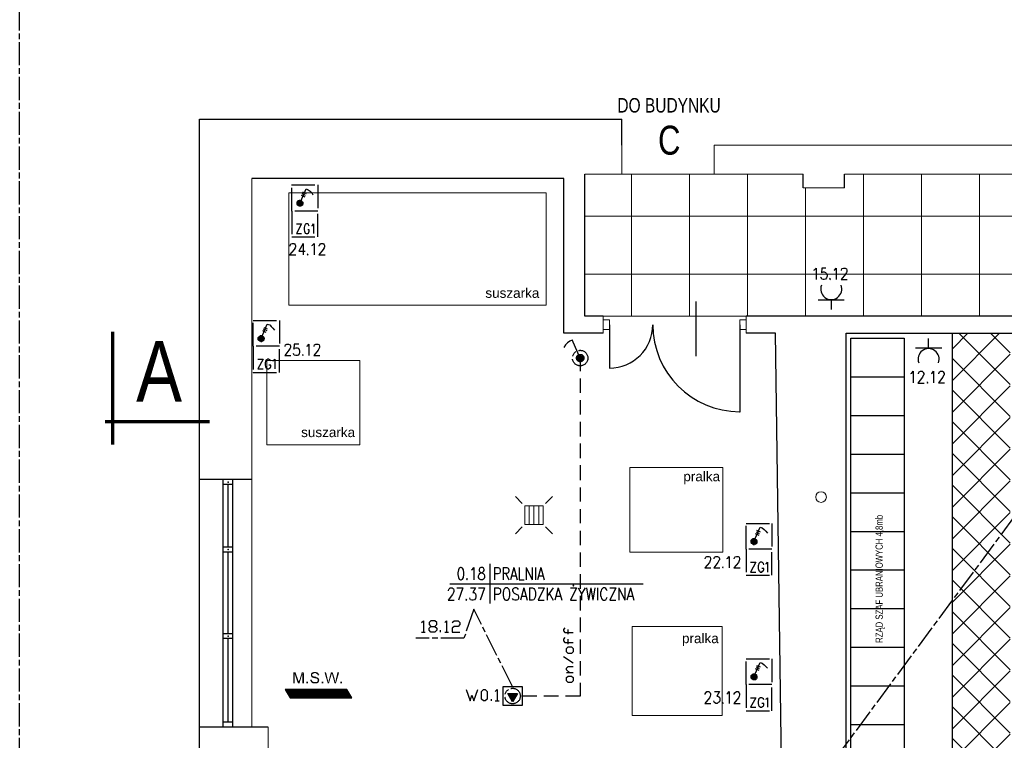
# Model space of a CAD drawing. Header units: millimetres. Extents: x 282377 to 1404227, y -783705 to 1038705.
# Tile 68 of 243: x 375287 to 376306, y 9025 to 9770. Entities that reach past the tile are written whole.
import ezdxf
from ezdxf.enums import TextEntityAlignment as Align

# ---------------------------------------------------------------- set-up
doc = ezdxf.new("R2010")
doc.units = ezdxf.units.MM
doc.linetypes.add('ACAD_ISO08W100', pattern=[36, 24, -3, 6, -3])
doc.layers.add('!!ELEKTRYKA', color=7, linetype='Continuous')
doc.layers.add('BA_KS_ist.', color=34, linetype='Continuous', lineweight=13)
doc.styles.add('BIKTC', font='bikromsw.shx', dxfattribs={"width": 0.8})
doc.styles.add('BIKTS', font='bikromsw.shx', dxfattribs={"width": 0.85})
doc.styles.add('BIKWYM', font='BIKROMSW.SHX', dxfattribs={"width": 0.8})
doc.styles.add('ROMANS', font='romans', dxfattribs={"width": 0.7})
doc.styles.get("Standard").update_dxf_attribs({"font": 'arial.ttf'})

# ---------------------------------------------------------------- blocks, each defined once
blk = doc.blocks.new('bikmet')
blk.add_line((0, 1.65), (0, -1.65))
at = {"style": 'ROMANS', "width": 0.8}
blk.add_attdef('NRPOM', text='', height=1, dxfattribs=at).set_placement((-0.333, 0.333), align=Align.RIGHT)
blk.add_attdef('NWAPOM', (0.25, 0.333), '', height=1, dxfattribs=at)
blk.add_attdef('RAREA', text='', height=1.042, dxfattribs=at).set_placement((-0.333, -0.333), align=Align.TOP_RIGHT)
blk.add_attdef('PODLOGA', text='', height=1.042, dxfattribs=at).set_placement((0.25, -0.333), align=Align.TOP_LEFT)
blk = doc.blocks.new('dr1h901')
at = {"color": 7}
blk.add_line((-0.5, 0), (-0.5, 1), dxfattribs=at)
blk.add_line((0, 0.362), (0, -0.266))
blk.add_arc((-0.5, 0), 1, 0, 90, dxfattribs=at)
blk = doc.blocks.new('A$C6810ecfa')
at = {"layer": 'BA_KS_ist.', "color": 18, "linetype": 'Continuous', "lineweight": 20, "ltscale": 25, "true_color": 0x000000}
blk.add_circle((-1790.9, 2034), 5.5, dxfattribs=at)
blk = doc.blocks.new('A$Cb384932f')
at = {"layer": 'BA_KS_ist.', "color": 34}
for p, q in [((-2107.2, 2034.5), (-2100.1, 2027.3)), ((-2075.9, 2027.3), (-2068.8, 2034.5)), ((-2097.5, 2024.8), (-2078.5, 2024.8)), ((-2097.5, 2005.7), (-2097.5, 2024.8)), ((-2093.1, 2024.8), (-2093.1, 2005.7)), ((-2088, 2024.8), (-2088, 2005.7)), ((-2082.9, 2024.8), (-2082.9, 2005.7)), ((-2078.5, 2024.8), (-2078.5, 2005.7)), ((-2107.2, 1996), (-2100.1, 2003.2)), ((-2078.5, 2005.7), (-2097.5, 2005.7)), ((-2068.8, 1996), (-2075.9, 2003.2))]:
    blk.add_line(p, q, dxfattribs=at)

msp = doc.modelspace()

# ---------------------------------------------------------------- hatches: boundary and pattern name
at = {"layer": '!!ELEKTRYKA'}
h = msp.add_hatch(dxfattribs=at)
h.set_pattern_fill('ANSI37', color=252, scale=7.3)
h.set_pattern_definition([(45, (324786.384, 41907.945), (-16.388967, 16.388967), []), (135, (324786.384, 41907.945), (-16.388967, -16.388967), [])])
h.paths.add_polyline_path([(376532.7, 9446.1), (376592.7, 9446.1), (376592.7, 8923), (376812.7, 8923), (376812.7, 9446.1), (376872.7, 9446.1), (376872.7, 9326.6), (376872.7, 9266.6), (376872.7, 8863), (376252.7, 8863), (376252.7, 8923), (376252.7, 9446.1), (376312.7, 9446.1), (376312.7, 8923), (376532.7, 8923)])
h.paths.add_polyline_path([(376872.7, 8923), (376990.2, 8923), (376990.2, 8863), (376872.7, 8863)])
at = {"layer": '!!ELEKTRYKA', "linetype": 'ACAD_ISO08W100', "true_color": 0x950000}
for points in [[(375572.8, 9095.2), (375570.7, 9095.2), (375570.7, 9083.8), (375572, 9083.8), (375572, 9093.5)], [(375572.8, 9095.3), (375572, 9093.6), (375575.4, 9083.8), (375576.2, 9085.5), (375576.2, 9085.5), (375576.2, 9085.9), (375576.2, 9085.9), (375575.7, 9086.4), (375575.7, 9086.8), (375575.7, 9087.2)], [(375581.7, 9095.3), (375579.5, 9095.3), (375577, 9087.2), (375577, 9087.2), (375576.6, 9086.8), (375576.6, 9086.8), (375576.6, 9086.4), (375576.2, 9085.9), (375576.2, 9085.5), (375576.2, 9085.5), (375575.3, 9083.8), (375577, 9083.8), (375580, 9093.6)], [(375592.7, 9095.7), (375592.7, 9095.7), (375592.3, 9095.7), (375591.8, 9095.7), (375591.4, 9095.7), (375591.4, 9095.3), (375591, 9095.3), (375590.5, 9095.3), (375590.5, 9095.3), (375590.1, 9094.8), (375589.7, 9094.8), (375589.7, 9094.4), (375589.3, 9094.4), (375589.3, 9094), (375589.3, 9094), (375588.9, 9093.6), (375588.9, 9093.6), (375588.9, 9093.1), (375588.9, 9092.7), (375588.9, 9092.3), (375588.9, 9092.3), (375588.9, 9091.9), (375588.9, 9091.4), (375588.9, 9091.4), (375589.3, 9091), (375589.3, 9091), (375589.3, 9090.6), (375589.7, 9090.6), (375589.7, 9090.2), (375590.1, 9090.2), (375590.5, 9089.8), (375590.5, 9089.8), (375590.5, 9089.8), (375591, 9089.8), (375591, 9089.8), (375591.4, 9089.3), (375591.8, 9089.3), (375592.3, 9089.3), (375592.7, 9089.3), (375593.1, 9088.9), (375593.5, 9088.9), (375593.5, 9088.9), (375593.9, 9088.9), (375594.4, 9088.9), (375594.4, 9088.5), (375594.8, 9088.5), (375595.2, 9088.5), (375595.2, 9088.5), (375595.7, 9088.1), (375595.7, 9088.1), (375595.7, 9088.1), (375596, 9087.6), (375596, 9087.2), (375596, 9086.8), (375596, 9086.8), (375596, 9086.4), (375596, 9086.4), (375595.7, 9085.9), (375595.7, 9085.9), (375595.2, 9085.5), (375595.2, 9085.5), (375594.8, 9085.1), (375594.4, 9085.1), (375594.4, 9085.1), (375593.9, 9085.1), (375593.5, 9085.1), (375593.1, 9085.1), (375589.3, 9085.1), (375589.7, 9084.7), (375589.7, 9084.7), (375590.1, 9084.3), (375590.1, 9084.3), (375590.5, 9084.3), (375590.5, 9084.3), (375591, 9083.8), (375591.4, 9083.8), (375591.4, 9083.8), (375591.8, 9083.8), (375592.3, 9083.8), (375592.7, 9083.8), (375593.1, 9083.8), (375593.1, 9083.8), (375593.1, 9083.8), (375593.5, 9083.8), (375593.9, 9083.8), (375594.4, 9083.8), (375594.8, 9083.8), (375594.8, 9083.8), (375595.2, 9083.8), (375595.7, 9084.3), (375595.7, 9084.3), (375596, 9084.3), (375596, 9084.3), (375596.5, 9084.7), (375596.5, 9084.7), (375596.9, 9085.1), (375596.9, 9085.5), (375597.3, 9085.5), (375597.3, 9085.9), (375597.3, 9086.4), (375597.3, 9086.4), (375597.3, 9086.8), (375597.8, 9087.2), (375597.8, 9087.2), (375597.3, 9087.6), (375597.3, 9088.1), (375597.3, 9088.1), (375597.3, 9088.5), (375596.9, 9088.9), (375596.9, 9088.9), (375596.5, 9089.3), (375596.5, 9089.3), (375596, 9089.8), (375596, 9089.8), (375595.7, 9089.8), (375595.7, 9089.8), (375595.2, 9090.2), (375595.2, 9090.2), (375594.8, 9090.2), (375594.4, 9090.2), (375594.4, 9090.2), (375593.9, 9090.6), (375593.5, 9090.6), (375593.1, 9090.6), (375592.7, 9090.6), (375592.3, 9091), (375591.8, 9091), (375591.4, 9091), (375591.4, 9091), (375591, 9091.4), (375591, 9091.4), (375590.5, 9091.4), (375590.5, 9091.4), (375590.5, 9091.9), (375590.1, 9092.3), (375590.1, 9092.7), (375590.1, 9092.7), (375590.1, 9093.1), (375590.5, 9093.1), (375590.5, 9093.6), (375591, 9093.6), (375591, 9094), (375591.4, 9094), (375591.4, 9094), (375591.8, 9094), (375592.3, 9094.4), (375592.7, 9094.4), (375593.1, 9094.4), (375596.5, 9094.4), (375596, 9094.4), (375596, 9094.8), (375595.7, 9094.8), (375595.7, 9095.3), (375595.2, 9095.3), (375595.2, 9095.3), (375594.8, 9095.3), (375594.4, 9095.3), (375594.4, 9095.7), (375593.9, 9095.7), (375593.5, 9095.7), (375593.1, 9095.7)], [(375596.5, 9094.4), (375593.1, 9094.4), (375593.1, 9094.4), (375593.6, 9094.4), (375594, 9094), (375594.4, 9094), (375594.4, 9094), (375594.8, 9094), (375594.8, 9093.6), (375595.2, 9093.6), (375595.2, 9093.1), (375595.7, 9093.1), (375595.7, 9092.7), (375595.7, 9092.3), (375595.7, 9091.9), (375597.4, 9092.3), (375597.4, 9092.3), (375597.4, 9092.3), (375597.4, 9092.7), (375597, 9093.1), (375597, 9093.6), (375597, 9093.6), (375596.5, 9094), (375596.5, 9094)], [(375604.5, 9095.2), (375602.9, 9095.2), (375606.3, 9083.8), (375607.1, 9085.5), (375606.7, 9085.5), (375606.7, 9085.9), (375606.7, 9086.4), (375606.7, 9086.4), (375606.7, 9086.8), (375606.7, 9087.2), (375606.7, 9087.6), (375606.3, 9087.6)], [(375611.3, 9095.3), (375609.6, 9095.3), (375607.5, 9087.6), (375607.5, 9087.6), (375607.5, 9087.2), (375607.1, 9087.2), (375607.1, 9086.8), (375607.1, 9086.4), (375607.1, 9085.9), (375607.1, 9085.5), (375606.2, 9083.8), (375607.5, 9083.8), (375610.1, 9092.7), (375610.1, 9092.7), (375610.1, 9093.1), (375610.5, 9093.1), (375610.5, 9093.6), (375610.5, 9094)], [(375611.3, 9095.3), (375610.5, 9094), (375610.5, 9094), (375610.5, 9094), (375610.5, 9093.6), (375610.9, 9093.1), (375610.9, 9092.7), (375613.4, 9083.8), (375613.8, 9085.5), (375613.8, 9085.5), (375613.8, 9085.9), (375613.8, 9086.4), (375613.8, 9086.8), (375613.8, 9086.8), (375613.8, 9087.2), (375613.4, 9087.6), (375613.4, 9088.1), (375613.4, 9088.1), (375613.4, 9088.5), (375613.4, 9088.9), (375613, 9089.3), (375613, 9089.8)], [(375618.1, 9095.3), (375616.4, 9095.3), (375614.7, 9088.1), (375614.7, 9087.6), (375614.3, 9087.2), (375614.3, 9086.8), (375614.3, 9086.8), (375614.3, 9086.4), (375614.3, 9085.9), (375614.3, 9085.5), (375613.9, 9085.5), (375613.4, 9083.8), (375614.7, 9083.8)], [(375589.7, 9087.6), (375588.4, 9087.6), (375588.4, 9087.2), (375588.4, 9086.8), (375588.4, 9086.8), (375588.4, 9086.4), (375588.9, 9085.9), (375588.9, 9085.9), (375588.9, 9085.5), (375589.3, 9085.1), (375589.3, 9085.1), (375593.1, 9085.1), (375593.1, 9085.1), (375592.7, 9085.1), (375592.3, 9085.1), (375591.8, 9085.1), (375591.8, 9085.1), (375591.4, 9085.5), (375591.4, 9085.5), (375591, 9085.5), (375590.5, 9085.9), (375590.5, 9085.9), (375590.1, 9086.4), (375590.1, 9086.4), (375590.1, 9086.8), (375589.7, 9086.8), (375589.7, 9087.2)]]:
    msp.add_hatch(color=14, dxfattribs=at).paths.add_polyline_path(points)

# ---------------------------------------------------------------- linework, layer by layer
at = {"layer": '!!ELEKTRYKA', "color": 252}
for p, q in [((375473.7, 9640.6), (375473.7, 9667.6)), ((375473.7, 9667.6), (375910.7, 9667.6)), ((375910.7, 9640.6), (375910.7, 9667.6)), ((375473.7, 7478.1), (375473.7, 9640.6)), ((375872.2, 9463.6), (375872.2, 9610.6)), ((376098.2, 9596.6), (376098.2, 9610.6)), ((376141.2, 9596.6), (376141.2, 9610.6)), ((375850.7, 9606.1), (375527.7, 9606.1)), ((375850.7, 9446.1), (375850.7, 9606.1)), ((375891.2, 9463.6), (375872.2, 9463.6)), ((377002.2, 9463.6), (376039.2, 9463.6)), ((375897.7, 9454.9), (375897.7, 9409.9)), ((375891.2, 9446.1), (375850.7, 9446.1)), ((376069.7, 9446.1), (376039.2, 9446.1)), ((376076.7, 8936.1), (376069.7, 9446.1)), ((376142.7, 8936.1), (376142.7, 9446.1)), ((376142.7, 9446.1), (376985.7, 9446.1)), ((376252.7, 8863), (376252.7, 9446.1)), ((376252.7, 9446.1), (376312.7, 9446.1)), ((376147.7, 9401.1), (376202.7, 9401.1)), ((376147.7, 9361.1), (376202.7, 9361.1)), ((376147.7, 9321.1), (376202.7, 9321.1)), ((375527.7, 9294.6), (375473.7, 9294.6)), ((375498.2, 9038.6), (375498.2, 9294.6)), ((375508.2, 9038.6), (375508.2, 9294.6)), ((375508.2, 9289.6), (375498.2, 9289.6)), ((375503.2, 9224.7), (375503.2, 9289.6)), ((376147.7, 9281.1), (376202.7, 9281.1)), ((376147.7, 9241.1), (376202.7, 9241.1)), ((375508.2, 9224.7), (375498.2, 9224.7)), ((375508.2, 9219.7), (375498.2, 9219.7)), ((375503.2, 9135.2), (375503.2, 9219.7)), ((376147.7, 9201.1), (376202.7, 9201.1)), ((375732.5, 9186.9), (375932.7, 9186.9)), ((376147.7, 9161.1), (376202.7, 9161.1)), ((375508.2, 9135.2), (375498.2, 9135.2)), ((375508.2, 9130.2), (375498.2, 9130.2)), ((375503.2, 9043.6), (375503.2, 9130.2)), ((376147.7, 9121.1), (376202.7, 9121.1)), ((376147.7, 9081.1), (376202.7, 9081.1)), ((375508.2, 9043.6), (375498.2, 9043.6)), ((376147.7, 9041.1), (376202.7, 9041.1)), ((375544.7, 9038.6), (375473.7, 9038.6)), ((375508.2, 9038.6), (375498.2, 9038.6))]:
    msp.add_line(p, q, dxfattribs=at)
at = {"layer": '!!ELEKTRYKA', "color": 252, "lineweight": 20}
for p, q in [((375910.7, 9610.6), (375910.7, 9640.6)), ((376006.2, 9610.6), (376006.2, 9640.6)), ((376006.2, 9640.6), (377096.7, 9640.6)), ((375910.7, 9610.6), (375872.2, 9610.6)), ((376098.2, 9610.6), (376006.2, 9610.6)), ((376697.2, 9610.6), (376141.2, 9610.6)), ((375527.7, 9606.1), (375527.7, 9038.6)), ((376098.2, 9596.6), (376141.2, 9596.6)), ((375891.2, 9463.6), (375891.2, 9446.1)), ((375897.7, 9459.9), (375891.2, 9459.9)), ((375897.7, 9459.9), (375897.7, 9449.9)), ((376039.2, 9459.9), (376032.7, 9459.9)), ((376032.7, 9459.9), (376032.7, 9449.9)), ((376039.2, 9463.6), (376039.2, 9446.1)), ((375897.7, 9449.9), (375891.2, 9449.9)), ((376032.7, 9454.9), (376032.7, 9363.9)), ((376039.2, 9449.9), (376032.7, 9449.9)), ((375544.7, 8991.1), (375544.7, 9038.6))]:
    msp.add_line(p, q, dxfattribs=at)
at = {"layer": '!!ELEKTRYKA', "color": 252, "lineweight": 15, "ltscale": 15}
for p, q in [((375910.7, 9610.6), (376006.2, 9610.6)), ((375920.7, 9610.6), (375920.7, 9463.6)), ((375980.7, 9610.6), (375980.7, 9463.6)), ((376040.7, 9610.6), (376040.7, 9463.6)), ((376160.7, 9610.6), (376160.7, 9463.6)), ((376220.7, 9610.6), (376220.7, 9463.6)), ((376280.7, 9610.6), (376280.7, 9463.6)), ((376100.7, 9596.6), (376100.7, 9463.6)), ((375872.2, 9567.1), (377294.7, 9567.1)), ((375872.2, 9507.1), (377294.7, 9507.1)), ((375891.2, 9463.6), (376039.2, 9463.6))]:
    msp.add_line(p, q, dxfattribs=at)
at = {"layer": '!!ELEKTRYKA', "color": 252, "lineweight": 70}
for p, q in [((375384, 9330.9), (375384, 9447.4)), ((375484, 9354.4), (375376, 9354.4))]:
    msp.add_line(p, q, dxfattribs=at)
at = {"layer": '!!ELEKTRYKA', "color": 7, "linetype": 'ACAD_ISO08W100', "lineweight": -3}
msp.add_lwpolyline([(375287.4, 10471.1), (379117.4, 10471.1), (379117.4, 6411.3), (375287.4, 6411.3)], close=True, dxfattribs=at)
at = {"layer": '!!ELEKTRYKA', "color": 14, "linetype": 'ACAD_ISO08W100', "lineweight": -3, "true_color": 0x950000}
msp.add_lwpolyline([(376681.1, 9748.9), (376127.4, 9000.4)], dxfattribs=at)
at = {"layer": '!!ELEKTRYKA', "color": 202, "linetype": 'ACAD_ISO08W100', "lineweight": -3, "true_color": 0xa500dd}
for points in [[(375569, 9572.4), (375569, 9599.5), (375596.1, 9599.5), (375596.1, 9572.4)], [(375577.5, 9580.4), (375583.8, 9595.6), (375586, 9594.4), (375588.1, 9593.1), (375589.7, 9591.4), (375591, 9589.3)], [(375579.6, 9590.6), (375582.9, 9588.9)], [(375580, 9592.3), (375583.8, 9590.6)], [(375578.7, 9588.9), (375582.5, 9587.2)], [(375574.1, 9559.2), (375579.2, 9559.2), (375574.1, 9549.1), (375579.2, 9549.1)], [(375587.2, 9556.7), (375586.8, 9557.5), (375586.3, 9558.8), (375585.5, 9559.2), (375583.8, 9559.2), (375583, 9558.8), (375582.5, 9557.5), (375582.1, 9556.7), (375581.7, 9555.4), (375581.7, 9552.9), (375582.1, 9551.6), (375582.5, 9550.8), (375583, 9549.5), (375583.8, 9549.1), (375585.5, 9549.1), (375586.3, 9549.5), (375586.8, 9550.8), (375587.2, 9551.6), (375587.2, 9552.9), (375585.5, 9552.9)], [(375589.8, 9557.1), (375590.6, 9557.5), (375591.4, 9559.2), (375591.4, 9549.1)], [(375529.2, 9432.7), (375529.2, 9459.3), (375556.3, 9459.3), (375556.3, 9432.7)], [(375537.2, 9440.7), (375543.6, 9455.5), (375546.2, 9454.7), (375547.8, 9453), (375549.5, 9451.3), (375551.2, 9449.2)], [(375538.9, 9448.8), (375542.3, 9447.1)], [(375539.3, 9450.5), (375543.1, 9448.8)], [(375540.1, 9452.1), (375543.6, 9450.5)], [(375533.9, 9419.1), (375539.4, 9419.1), (375533.9, 9409.4), (375539.4, 9409.4)], [(375547.4, 9417), (375546.9, 9417.8), (375546.1, 9418.7), (375545.3, 9419.1), (375544, 9419.1), (375543.1, 9418.7), (375542.3, 9417.8), (375541.9, 9417), (375541.5, 9415.3), (375541.5, 9413.2), (375541.9, 9411.5), (375542.3, 9410.7), (375543.1, 9409.8), (375544, 9409.4), (375545.3, 9409.4), (375546.1, 9409.8), (375546.9, 9410.7), (375547.4, 9411.5), (375547.4, 9413.2), (375545.3, 9413.2)], [(375549.5, 9417.4), (375550.4, 9417.8), (375551.6, 9419.1), (375551.6, 9409.4)], [(376039.3, 9222.7), (376039.3, 9249.3), (376066, 9249.3), (376066, 9222.7)], [(376047.4, 9230.7), (376053.7, 9245.5), (376055.9, 9244.7), (376058, 9243), (376059.7, 9241.3), (376061.4, 9239.2)], [(376048.6, 9238.8), (376052.5, 9237.1)], [(376049.5, 9240.5), (376052.9, 9238.8)], [(376049.9, 9242.2), (376053.7, 9240.5)], [(376043.9, 9209.1), (376049.4, 9209.1), (376043.9, 9199), (376049.4, 9199)], [(376057.5, 9206.6), (376057.1, 9207.9), (376056.2, 9208.7), (376055.4, 9209.1), (376053.7, 9209.1), (376053.3, 9208.7), (376052.5, 9207.9), (376052, 9206.6), (376051.6, 9205.3), (376051.6, 9202.8), (376052, 9201.5), (376052.5, 9200.7), (376053.3, 9199.8), (376053.7, 9199), (376055.4, 9199), (376056.2, 9199.8), (376057.1, 9200.7), (376057.5, 9201.5), (376057.5, 9202.8), (376055.4, 9202.8)], [(376059.6, 9207.4), (376060.5, 9207.9), (376061.3, 9209.1), (376061.3, 9199)], [(376039.3, 9082.5), (376039.3, 9109.2), (376066, 9109.2), (376066, 9082.5)], [(376047.4, 9090.6), (376053.7, 9105.4), (376055.9, 9104.6), (376058, 9102.9), (376059.7, 9101.2), (376061.4, 9099.5)], [(376049.5, 9100.8), (376052.9, 9099.1)], [(376049.9, 9102.4), (376053.7, 9100.8)], [(376048.6, 9099.1), (376052.5, 9097.4)], [(376043.9, 9069), (376049.4, 9069), (376043.9, 9059.3), (376049.4, 9059.3)], [(376057.5, 9066.9), (376057.1, 9067.7), (376056.2, 9068.6), (376055.4, 9069), (376053.7, 9069), (376053.3, 9068.6), (376052.5, 9067.7), (376052, 9066.9), (376051.6, 9065.2), (376051.6, 9063.1), (376052, 9061.4), (376052.5, 9060.5), (376053.3, 9059.7), (376053.7, 9059.3), (376055.4, 9059.3), (376056.2, 9059.7), (376057.1, 9060.5), (376057.5, 9061.4), (376057.5, 9063.1), (376055.4, 9063.1)], [(376059.6, 9067.3), (376060.5, 9067.7), (376061.3, 9069), (376061.3, 9059.3)]]:
    msp.add_lwpolyline(points, dxfattribs=at)
at = {"layer": '!!ELEKTRYKA', "color": 252, "lineweight": 13}
for points in [[(375832.4, 9591.5), (375832.4, 9475), (375566.1, 9475), (375566.1, 9591.5)], [(375639.5, 9418), (375639.5, 9330.5), (375543.3, 9330.5), (375543.3, 9418)], [(376015.1, 9307), (376015.1, 9219.6), (375919, 9219.6), (375919, 9307)], [(376014.6, 9142.5), (376014.6, 9050.6), (375921.2, 9050.6), (375921.2, 9142.5)]]:
    msp.add_lwpolyline(points, close=True, dxfattribs=at)
at = {"layer": '!!ELEKTRYKA', "color": 202, "linetype": 'ACAD_ISO08W100', "lineweight": -3, "true_color": 0xa500dd}
for points in [[(375575.4, 9582.9), (375575.7, 9583.4), (375576.6, 9583.4), (375577, 9583.8), (375577.5, 9583.8), (375578.3, 9583.4), (375578.7, 9583.4), (375579.2, 9582.9), (375579.6, 9582.5), (375580, 9582.1), (375580.4, 9581.7), (375580.4, 9580.8), (375580.4, 9580.4), (375580.4, 9579.6), (375580, 9579.1), (375580, 9578.7), (375579.6, 9578.3), (375578.7, 9577.9), (375578.3, 9577.4), (375577.9, 9577.4), (375577, 9577.4), (375576.6, 9577.4), (375576.2, 9577.9), (375575.4, 9578.3), (375574.9, 9578.7), (375574.5, 9579.1), (375574.5, 9579.6), (375574.5, 9580), (375574.5, 9580.8), (375574.5, 9581.2), (375574.5, 9582.1), (375574.9, 9582.5), (375575.4, 9582.9), (375575.7, 9583.4), (375576.6, 9583.4), (375577, 9583.8), (375577.5, 9583.8), (375578.3, 9583.4), (375578.7, 9583.4), (375579.2, 9582.9), (375579.6, 9582.5), (375580, 9582.1), (375580.4, 9581.7), (375580.4, 9580.8), (375580.4, 9580.4), (375580.4, 9579.6), (375580, 9579.1), (375580, 9578.7), (375579.6, 9578.3), (375578.7, 9577.9), (375578.3, 9577.4), (375577.9, 9577.4), (375577, 9577.4), (375576.6, 9577.4), (375576.2, 9577.9), (375575.4, 9578.3), (375574.9, 9578.7), (375574.5, 9579.1), (375574.5, 9579.6), (375574.5, 9580), (375574.5, 9580.8), (375574.5, 9581.2), (375574.5, 9582.1), (375574.9, 9582.5)], [(375596.1, 9545.7), (375596.1, 9572.4), (375569, 9572.4), (375569, 9545.7)], [(375535.5, 9442.8), (375536, 9443.2), (375536.4, 9443.7), (375536.8, 9443.7), (375537.6, 9443.7), (375538.1, 9443.7), (375538.9, 9443.2), (375539.3, 9442.8), (375539.8, 9442.4), (375540.2, 9442), (375540.2, 9441.5), (375540.6, 9441.1), (375540.6, 9440.3), (375540.2, 9439.9), (375540.2, 9439), (375539.8, 9438.6), (375539.3, 9438.2), (375538.9, 9437.7), (375538.5, 9437.7), (375537.6, 9437.3), (375537.2, 9437.3), (375536.4, 9437.7), (375536, 9437.7), (375535.5, 9438.2), (375535.1, 9438.6), (375534.7, 9439), (375534.3, 9439.4), (375534.3, 9440.3), (375534.3, 9440.7), (375534.3, 9441.5), (375534.7, 9442), (375535.1, 9442.4), (375535.5, 9442.8), (375536, 9443.2), (375536.4, 9443.7), (375536.8, 9443.7), (375537.6, 9443.7), (375538.1, 9443.7), (375538.9, 9443.2), (375539.3, 9442.8), (375539.8, 9442.4), (375540.2, 9442), (375540.2, 9441.5), (375540.6, 9441.1), (375540.6, 9440.3), (375540.2, 9439.9), (375540.2, 9439), (375539.8, 9438.6), (375539.3, 9438.2), (375538.9, 9437.7), (375538.5, 9437.7), (375537.6, 9437.3), (375537.2, 9437.3), (375536.4, 9437.7), (375536, 9437.7), (375535.5, 9438.2), (375535.1, 9438.6), (375534.7, 9439), (375534.3, 9439.4), (375534.3, 9440.3), (375534.3, 9440.7), (375534.3, 9441.5), (375534.7, 9442), (375535.1, 9442.4)], [(375556.3, 9405.6), (375556.3, 9432.7), (375529.2, 9432.7), (375529.2, 9405.6)], [(376045.3, 9232.8), (376045.7, 9233.3), (376046.5, 9233.7), (376047, 9233.7), (376047.8, 9233.7), (376048.3, 9233.7), (376048.7, 9233.3), (376049.5, 9232.8), (376049.9, 9232.4), (376049.9, 9232), (376050.4, 9231.6), (376050.4, 9230.7), (376050.4, 9230.3), (376050.4, 9229.9), (376050.4, 9229), (376049.9, 9228.6), (376049.5, 9228.2), (376049.1, 9227.7), (376048.3, 9227.7), (376047.8, 9227.3), (376047, 9227.3), (376046.5, 9227.3), (376046.1, 9227.7), (376045.7, 9228.2), (376044.8, 9228.6), (376044.8, 9229), (376044.4, 9229.4), (376044.4, 9230.3), (376044.4, 9230.7), (376044.4, 9231.6), (376044.4, 9232), (376044.8, 9232.4), (376045.3, 9232.8), (376045.7, 9233.3), (376046.5, 9233.7), (376047, 9233.7), (376047.8, 9233.7), (376048.3, 9233.7), (376048.7, 9233.3), (376049.5, 9232.8), (376049.9, 9232.4), (376049.9, 9232), (376050.4, 9231.6), (376050.4, 9230.7), (376050.4, 9230.3), (376050.4, 9229.9), (376050.4, 9229), (376049.9, 9228.6), (376049.5, 9228.2), (376049.1, 9227.7), (376048.3, 9227.7), (376047.8, 9227.3), (376047, 9227.3), (376046.5, 9227.3), (376046.1, 9227.7), (376045.7, 9228.2), (376044.8, 9228.6), (376044.8, 9229), (376044.4, 9229.4), (376044.4, 9230.3), (376044.4, 9230.7), (376044.4, 9231.6), (376044.4, 9232), (376044.8, 9232.4)], [(376066, 9195.6), (376066, 9222.7), (376039.3, 9222.7), (376039.3, 9195.6)], [(376045.3, 9092.7), (376045.7, 9093.1), (376046.5, 9093.5), (376047, 9093.5), (376047.8, 9093.5), (376048.3, 9093.5), (376048.7, 9093.1), (376049.5, 9093.1), (376049.9, 9092.7), (376049.9, 9091.9), (376050.4, 9091.4), (376050.4, 9091), (376050.4, 9090.2), (376050.4, 9089.7), (376050.4, 9089.3), (376049.9, 9088.5), (376049.5, 9088), (376049.1, 9087.6), (376048.3, 9087.6), (376047.8, 9087.6), (376047, 9087.6), (376046.5, 9087.6), (376046.1, 9087.6), (376045.7, 9088), (376044.8, 9088.5), (376044.8, 9088.9), (376044.4, 9089.7), (376044.4, 9090.2), (376044.4, 9090.6), (376044.4, 9091.4), (376044.4, 9091.9), (376044.8, 9092.3), (376045.3, 9092.7), (376045.7, 9093.1), (376046.5, 9093.5), (376047, 9093.5), (376047.8, 9093.5), (376048.3, 9093.5), (376048.7, 9093.1), (376049.5, 9093.1), (376049.9, 9092.7), (376049.9, 9091.9), (376050.4, 9091.4), (376050.4, 9091), (376050.4, 9090.2), (376050.4, 9089.7), (376050.4, 9089.3), (376049.9, 9088.5), (376049.5, 9088), (376049.1, 9087.6), (376048.3, 9087.6), (376047.8, 9087.6), (376047, 9087.6), (376046.5, 9087.6), (376046.1, 9087.6), (376045.7, 9088), (376044.8, 9088.5), (376044.8, 9088.9), (376044.4, 9089.7), (376044.4, 9090.2), (376044.4, 9090.6), (376044.4, 9091.4), (376044.4, 9091.9), (376044.8, 9092.3)], [(376066, 9055.5), (376066, 9082.5), (376039.3, 9082.5), (376039.3, 9055.5)]]:
    msp.add_lwpolyline(points, close=True, dxfattribs=at)
at = {"layer": '!!ELEKTRYKA', "color": 192, "linetype": 'ACAD_ISO08W100', "lineweight": -3, "true_color": 0x6d00dd}
for points in [[(375567.3, 9536), (375567.3, 9536.8), (375567.7, 9537.7), (375568.1, 9538.5), (375569.4, 9538.9), (375571.1, 9538.9), (375571.9, 9538.5), (375572.4, 9537.7), (375572.8, 9536.8), (375572.8, 9535.5), (375572.4, 9534.3), (375571.5, 9532.6), (375566.8, 9527.1), (375573.2, 9527.1)], [(375580.8, 9538.9), (375576.2, 9530.9), (375582.9, 9530.9)], [(375580.9, 9538.9), (375580.9, 9527.1)], [(375589.8, 9536.8), (375590.6, 9537.2), (375592.3, 9538.9), (375592.3, 9527.1)], [(375597.4, 9536), (375597.4, 9536.8), (375598.2, 9537.6), (375598.6, 9538.5), (375599.5, 9538.9), (375601.2, 9538.9), (375602, 9538.5), (375602.4, 9537.6), (375602.9, 9536.8), (375602.9, 9535.5), (375602.4, 9534.3), (375601.6, 9532.6), (375596.9, 9527.1), (375603.7, 9527.1)], [(375585.5, 9528.3), (375585.1, 9527.5), (375585.5, 9527.1), (375585.9, 9527.5)], [(376109.2, 9511.4), (376110, 9511.8), (376111.7, 9513.5), (376111.7, 9501.7)], [(376121.9, 9513.5), (376117.6, 9513.5), (376117.2, 9508.4), (376117.6, 9508.8), (376118.9, 9509.7), (376120.2, 9509.7), (376121.5, 9508.8), (376122.3, 9508), (376123.2, 9506.3), (376123.2, 9505), (376122.3, 9503.3), (376121.5, 9502.1), (376120.2, 9501.6), (376118.9, 9501.6), (376117.6, 9502.1), (376117.2, 9502.9), (376116.4, 9503.8)], [(376130.3, 9511.4), (376131.2, 9511.8), (376132.5, 9513.5), (376132.5, 9501.7)], [(376138, 9511), (376138, 9511.4), (376138.4, 9512.7), (376138.8, 9513.1), (376140.1, 9513.5), (376141.7, 9513.5), (376142.6, 9513.1), (376143, 9512.7), (376143.4, 9511.4), (376143.4, 9510.1), (376143, 9508.9), (376142.2, 9507.2), (376137.5, 9501.7), (376143.9, 9501.7)], [(376126.1, 9502.9), (376125.7, 9502.1), (376126.1, 9501.6), (376126.6, 9502.1)], [(375562.2, 9432.2), (375562.2, 9432.6), (375562.7, 9433.9), (375563.1, 9434.3), (375563.9, 9434.8), (375565.6, 9434.8), (375566.5, 9434.3), (375567.3, 9433.9), (375567.7, 9432.6), (375567.7, 9431.4), (375567.3, 9430.5), (375566, 9428.4), (375561.8, 9422.9), (375568.1, 9422.9)], [(375576.2, 9434.8), (375571.6, 9434.8), (375571.1, 9429.7), (375571.6, 9430.5), (375573.3, 9430.9), (375574.5, 9430.9), (375575.8, 9430.5), (375576.7, 9429.3), (375577, 9427.6), (375577, 9426.3), (375576.7, 9424.6), (375575.8, 9423.3), (375574.5, 9422.9), (375573.3, 9422.9), (375571.6, 9423.3), (375571.1, 9424.2), (375570.7, 9425)], [(375584.6, 9432.7), (375585.5, 9433.1), (375586.8, 9434.8), (375586.8, 9422.9)], [(375592.3, 9432.2), (375592.3, 9432.7), (375592.7, 9433.9), (375593.1, 9434.4), (375593.9, 9434.8), (375596.1, 9434.8), (375596.9, 9434.4), (375597.3, 9433.9), (375597.8, 9432.7), (375597.8, 9431.4), (375597.3, 9430.5), (375596.5, 9428.4), (375591.8, 9422.9), (375598.2, 9422.9)], [(375580.5, 9424.2), (375580, 9423.3), (375580.5, 9422.9), (375580.9, 9423.3)], [(376209.9, 9404.3), (376210.7, 9404.7), (376212, 9406.8), (376212, 9394.6)], [(376217.6, 9403.9), (376217.6, 9404.3), (376218, 9405.6), (376218.4, 9406), (376219.7, 9406.8), (376221.4, 9406.8), (376222.2, 9406), (376222.6, 9405.6), (376223.1, 9404.3), (376223.1, 9403), (376222.6, 9402.2), (376221.8, 9400.5), (376217.1, 9394.5), (376223.5, 9394.5)], [(376231.1, 9404.3), (376231.9, 9404.7), (376233.2, 9406.8), (376233.2, 9394.6)], [(376238.7, 9403.9), (376238.7, 9404.3), (376239.1, 9405.6), (376239.5, 9406), (376240.4, 9406.8), (376242.5, 9406.8), (376243.4, 9406), (376243.7, 9405.6), (376244.2, 9404.3), (376244.2, 9403), (376243.7, 9402.2), (376242.9, 9400.5), (376238.3, 9394.6), (376244.6, 9394.6)], [(376226.9, 9395.8), (376226.5, 9395.4), (376226.9, 9394.5), (376227.3, 9395.4)], [(375996.9, 9212.5), (375996.9, 9212.9), (375997.4, 9214.2), (375997.8, 9214.6), (375998.7, 9215.1), (376000.8, 9215.1), (376001.6, 9214.6), (376002, 9214.2), (376002.5, 9212.9), (376002.5, 9211.7), (376002, 9210.8), (376001.2, 9208.7), (375996.5, 9203.2), (376002.9, 9203.2)], [(376006.3, 9212.5), (376006.3, 9212.9), (376006.7, 9214.2), (376007.1, 9214.6), (376008, 9215.1), (376009.7, 9215.1), (376010.5, 9214.6), (376010.9, 9214.2), (376011.8, 9212.9), (376011.8, 9211.7), (376010.9, 9210.8), (376010.1, 9208.7), (376005.9, 9203.2), (376012.2, 9203.2)], [(376019.4, 9212.9), (376020.3, 9213.4), (376021.6, 9215), (376021.6, 9203.2)], [(376027, 9212.5), (376027, 9212.9), (376027.5, 9214.2), (376027.9, 9214.6), (376029.2, 9215.1), (376030.9, 9215.1), (376031.7, 9214.6), (376032.1, 9214.2), (376032.5, 9212.9), (376032.5, 9211.7), (376032.1, 9210.8), (376031.3, 9208.7), (376026.6, 9203.2), (376033, 9203.2)], [(376015.2, 9204.5), (376014.8, 9203.6), (376015.2, 9203.2), (376015.6, 9203.6)], [(375996.9, 9072.4), (375996.9, 9072.8), (375997.4, 9074.1), (375997.8, 9074.5), (375998.7, 9075.4), (376000.8, 9075.4), (376001.6, 9074.5), (376002, 9074.1), (376002.5, 9072.8), (376002.5, 9072), (376002, 9070.7), (376001.2, 9069), (375996.5, 9063.1), (376002.9, 9063.1)], [(376006.7, 9075.4), (376011.8, 9075.4), (376008.8, 9070.7), (376010.1, 9070.7), (376010.9, 9069.9), (376011.8, 9069.4), (376012.2, 9067.7), (376012.2, 9066.5), (376011.8, 9064.8), (376010.5, 9063.9), (376009.3, 9063.1), (376008, 9063.1), (376006.7, 9063.9), (376006.3, 9064.4), (376005.9, 9065.6)], [(376019.4, 9072.8), (376020.3, 9073.7), (376021.6, 9075.3), (376021.6, 9063.1)], [(376027, 9072.4), (376027, 9072.8), (376027.5, 9074.1), (376027.9, 9074.5), (376029.2, 9075.4), (376030.9, 9075.4), (376031.7, 9074.5), (376032.1, 9074.1), (376032.5, 9072.8), (376032.5, 9072), (376032.1, 9070.7), (376031.3, 9069), (376026.6, 9063.1), (376033, 9063.1)], [(376015.2, 9064.4), (376014.8, 9063.9), (376015.2, 9063.1), (376015.6, 9063.9)]]:
    msp.add_lwpolyline(points, dxfattribs=at)
at = {"layer": '!!ELEKTRYKA', "color": 202, "linetype": 'Continuous', "lineweight": -3, "true_color": 0xa500dd}
for points in [[(376113.8, 9480.5), (376140.9, 9480.5)], [(376127.4, 9480.5), (376127.4, 9470.7)], [(376228.1, 9430.5), (376228.1, 9440.7)], [(376241.7, 9430.5), (376214.6, 9430.5)]]:
    msp.add_lwpolyline(points, dxfattribs=at)
at = {"layer": '!!ELEKTRYKA', "color": 172, "linetype": 'ACAD_ISO08W100', "lineweight": -3, "true_color": 0x0000b8}
for points in [[(375859.4, 9439), (375856.9, 9437.7), (375854.3, 9436), (375852.2, 9433.9), (375850.5, 9431.4)], [(375867.5, 9420.4), (375859.4, 9439.4)], [(375867.4, 9420.4), (375867.4, 9406.8)], [(375867.4, 9399.2), (375867.4, 9384.4)], [(375867.4, 9376.8), (375867.4, 9362)], [(375867.4, 9354.3), (375867.4, 9339.1)], [(375867.4, 9331.9), (375867.4, 9316.7)], [(375867.4, 9309.5), (375867.4, 9294.2)], [(375867.4, 9286.6), (375867.4, 9271.8)], [(375867.4, 9264.2), (375867.4, 9249.4)], [(375867.4, 9241.7), (375867.4, 9226.9)], [(375867.4, 9219.3), (375867.4, 9204.5)], [(375867.4, 9196.9), (375867.4, 9181.6)], [(375867.4, 9174.4), (375867.4, 9159.2)], [(375797.6, 9080.4), (375757.4, 9160.4), (375747.2, 9130.4), (375697.3, 9130.4)], [(375867.4, 9152), (375867.4, 9136.7)], [(375703.2, 9146.9), (375705.3, 9148.6), (375705.3, 9136.7)], [(375712.9, 9136.7), (375711.2, 9138.9), (375711.2, 9141), (375712.9, 9142.7), (375717.1, 9142.7), (375719.3, 9144.8), (375719.3, 9146.9), (375717.1, 9148.6), (375712.9, 9148.6), (375711.2, 9146.9), (375711.2, 9144.8), (375712.9, 9142.7)], [(375717.2, 9142.7), (375719.3, 9141), (375719.3, 9138.9), (375717.2, 9136.7), (375712.9, 9136.7)], [(375727.3, 9146.9), (375729, 9148.6), (375729, 9136.8)], [(375734.9, 9146.9), (375737.1, 9148.6), (375741.3, 9148.6), (375743, 9146.9), (375743, 9144.8), (375741.3, 9142.7), (375737.1, 9142.7), (375734.9, 9141), (375734.9, 9136.7), (375743, 9136.7)], [(375851.8, 9141.4), (375850.1, 9139.7), (375850.1, 9138), (375851.8, 9136.3), (375860.3, 9136.3)], [(375703.2, 9136.7), (375707, 9136.7)], [(375723.1, 9136.7), (375723.1, 9138.9)], [(375727.3, 9136.8), (375731.1, 9136.8)], [(375851.8, 9131.2), (375850.1, 9129.5), (375850.1, 9127.8), (375851.8, 9126.1), (375860.3, 9126.1)], [(375855.1, 9134.6), (375855.1, 9139.7)], [(375855.1, 9124.5), (375855.1, 9129.5)], [(375867.4, 9129.1), (375867.4, 9114.3)], [(375860.3, 9104.6), (375850.1, 9111.3)], [(375856.9, 9094.8), (375853.5, 9097.8), (375853.5, 9099.5), (375855.2, 9101.2), (375860.3, 9101.2)], [(375867.4, 9106.7), (375867.4, 9091.9)], [(375860.3, 9094.8), (375853.5, 9094.8)], [(375867.4, 9084.3), (375867.4, 9070.7), (375852.2, 9070.7)], [(375749.4, 9077.5), (375753.6, 9065.6), (375755.3, 9071.5), (375757.4, 9065.6), (375761.6, 9077.5)], [(375779.4, 9075.4), (375781.5, 9077.5), (375781.5, 9065.6)], [(375822.6, 9070.7), (375807.3, 9070.7)], [(375845, 9070.7), (375829.8, 9070.7)], [(375775.6, 9065.6), (375775.6, 9067.3)], [(375779.4, 9065.6), (375783.6, 9065.6)]]:
    msp.add_lwpolyline(points, dxfattribs=at)
at = {"layer": '!!ELEKTRYKA', "color": 252}
msp.add_lwpolyline([(376202.7, 9441.1), (376202.7, 8961.1), (376147.7, 8961.1), (376147.7, 9441.1)], close=True, dxfattribs=at)
at = {"layer": '!!ELEKTRYKA', "color": 172, "linetype": 'ACAD_ISO08W100', "lineweight": -3, "true_color": 0x0000b8}
for points in [[(375860.3, 9119.8), (375860.3, 9116.4), (375858.6, 9114.7), (375855.2, 9114.7), (375853.5, 9116.4), (375853.5, 9119.8), (375855.2, 9121.5), (375858.6, 9121.5)], [(375860.3, 9089.7), (375860.3, 9086.4), (375858.6, 9084.7), (375855.2, 9084.7), (375853.5, 9086.4), (375853.5, 9089.7), (375855.2, 9091.4), (375858.6, 9091.4)], [(375807.4, 9061), (375787.9, 9061), (375787.9, 9080.4), (375807.4, 9080.4)], [(375767.5, 9065.6), (375765.4, 9067.3), (375765.4, 9075.3), (375767.5, 9077.5), (375769.2, 9077.5), (375771.4, 9075.3), (375771.4, 9067.3), (375769.2, 9065.6)], [(375797.6, 9064.8), (375792.5, 9073.2), (375802.6, 9073.2)]]:
    msp.add_lwpolyline(points, close=True, dxfattribs=at)
at = {"layer": '!!ELEKTRYKA', "color": 128, "linetype": 'ACAD_ISO08W100', "lineweight": -3, "true_color": 0x126633}
for points in [[(375573.6, 9069), (375568.6, 9077.5), (375562.2, 9077.5), (375567.3, 9069)], [(375586.4, 9069), (375581.7, 9077.5), (375575.3, 9077.5), (375580, 9069)], [(375599, 9069), (375594.4, 9077.5), (375588, 9077.5), (375592.7, 9069)], [(375611.7, 9069), (375607.1, 9077.5), (375600.7, 9077.5), (375605.4, 9069)], [(375624.9, 9069), (375619.8, 9077.5), (375613.4, 9077.5), (375618.1, 9069)]]:
    msp.add_lwpolyline(points, close=True, dxfattribs=at)
at = {"layer": '!!ELEKTRYKA', "color": 40, "linetype": 'ACAD_ISO08W100', "lineweight": -3, "true_color": 0xf8d730}
for points in [[(375580, 9069), (375575.3, 9077.5), (375568.6, 9077.5), (375573.7, 9069)], [(375592.7, 9069), (375588, 9077.5), (375581.7, 9077.5), (375586.3, 9069)], [(375605.4, 9069), (375600.7, 9077.5), (375594.4, 9077.5), (375599, 9069)], [(375618.1, 9069), (375613.4, 9077.5), (375607.1, 9077.5), (375611.8, 9069)], [(375618.1, 9069), (375613.4, 9077.5), (375607.1, 9077.5), (375611.8, 9069)], [(375631.2, 9069), (375626.1, 9077.5), (375619.8, 9077.5), (375624.9, 9069)]]:
    msp.add_lwpolyline(points, close=True, dxfattribs=at)
at = {"layer": '!!ELEKTRYKA', "color": 172, "linetype": 'ACAD_ISO08W100', "lineweight": -3, "true_color": 0x0000b8}
for centre, radius in [((375867.5, 9420.4), 8.01), ((375867.6, 9420.4), 3.83), ((375867.6, 9420.4), 3.83), ((375797.6, 9070.7), 8)]:
    msp.add_circle(centre, radius, dxfattribs=at)
at = {"layer": '!!ELEKTRYKA', "color": 202, "linetype": 'Continuous', "lineweight": -3, "true_color": 0xa500dd}
for centre, start, end in [((376127.4, 9491.8), 158.8667, 21.1333), ((376228.1, 9419.2), 338.9024, 201.0976)]:
    msp.add_arc(centre, 10.9, start, end, dxfattribs=at)
at = {"layer": '!!ELEKTRYKA', "color": 252}
msp.add_arc((375897.7, 9454.9), 45, 270, 0, dxfattribs=at)
for p in [(375503.2, 9292.1), (375503.2, 9292.1), (375503.2, 9222.2), (375503.2, 9222.2), (375503.2, 9132.7), (375503.2, 9132.7)]:
    msp.add_point(p, dxfattribs=at)
at = {"layer": '!!ELEKTRYKA', "color": 202, "linetype": 'ACAD_ISO08W100', "lineweight": -3, "true_color": 0xa500dd}
for points in [[(375574.5, 9581.2), (375580.4, 9580.8), (375574.1, 9580.8)], [(375574.1, 9580.8), (375580.4, 9580), (375574.5, 9580)], [(375574.1, 9580.8), (375580.4, 9580.8), (375580.4, 9580)], [(375574.9, 9582.5), (375580.4, 9581.7), (375574.5, 9581.7)], [(375574.5, 9581.7), (375580.4, 9581.2), (375574.5, 9581.2)], [(375574.5, 9581.7), (375580.4, 9581.7), (375580.4, 9581.2)], [(375574.5, 9581.2), (375580.4, 9581.2), (375580.4, 9580.8)], [(375574.5, 9580), (375580.4, 9579.6), (375574.5, 9579.6)], [(375574.5, 9580), (375580.4, 9580), (375580.4, 9579.6)], [(375574.5, 9579.6), (375580, 9579.1), (375574.5, 9579.1)], [(375574.5, 9579.6), (375580.4, 9579.6), (375580, 9579.1)], [(375574.5, 9579.1), (375579.6, 9578.7), (375574.9, 9578.7)], [(375574.5, 9579.1), (375580, 9579.1), (375579.6, 9578.7)], [(375575.3, 9582.9), (375580, 9582.5), (375574.9, 9582.5)], [(375574.9, 9582.5), (375580, 9582.5), (375580.4, 9581.7)], [(375575.8, 9583.4), (375579.5, 9582.9), (375575.3, 9582.9)], [(375575.3, 9582.9), (375579.5, 9582.9), (375580, 9582.5)], [(375575.7, 9583.4), (375579.1, 9583.4), (375579.6, 9583)], [(375576.6, 9583.8), (375578.7, 9583.4), (375576.2, 9583.4)], [(375576.6, 9583.8), (375577.9, 9583.8), (375578.7, 9583.4)], [(375574.9, 9578.7), (375579.1, 9578.3), (375575.3, 9578.3)], [(375574.9, 9578.7), (375579.6, 9578.7), (375579.1, 9578.3)], [(375575.3, 9578.3), (375578.7, 9577.9), (375575.8, 9577.9)], [(375575.3, 9578.3), (375579.1, 9578.3), (375578.7, 9577.9)], [(375575.7, 9577.9), (375578.3, 9577.4), (375576.6, 9577.4)], [(375575.7, 9577.9), (375578.7, 9577.9), (375578.3, 9577.4)], [(375534.7, 9442), (375540.6, 9441.1), (375534.3, 9441.1)], [(375534.3, 9441.1), (375540.6, 9440.7), (375534.3, 9440.7)], [(375534.3, 9441.1), (375540.6, 9441.1), (375540.6, 9440.7)], [(375534.3, 9440.7), (375540.6, 9440.3), (375534.3, 9440.3)], [(375534.3, 9440.7), (375540.6, 9440.7), (375540.6, 9440.3)], [(375534.3, 9440.3), (375540.2, 9439.4), (375534.3, 9439.4)], [(375534.3, 9440.3), (375540.6, 9440.3), (375540.2, 9439.4)], [(375534.3, 9439.4), (375540.2, 9439), (375534.7, 9439)], [(375534.3, 9439.4), (375540.2, 9439.4), (375540.2, 9439)], [(375535.1, 9442.8), (375539.7, 9442.4), (375534.7, 9442.4)], [(375534.7, 9442.4), (375540.2, 9442), (375534.7, 9442)], [(375534.7, 9442.4), (375539.7, 9442.4), (375540.2, 9442)], [(375534.7, 9442), (375540.2, 9442), (375540.6, 9441.1)], [(375534.7, 9439), (375539.7, 9438.6), (375535.1, 9438.6)], [(375534.7, 9439), (375540.2, 9439), (375539.7, 9438.6)], [(375535.5, 9443.2), (375539.3, 9442.8), (375535.1, 9442.8)], [(375535.1, 9442.8), (375539.3, 9442.8), (375539.8, 9442.4)], [(375535.1, 9438.6), (375539.3, 9438.2), (375535.5, 9438.2)], [(375535.1, 9438.6), (375539.8, 9438.6), (375539.3, 9438.2)], [(375535.5, 9443.3), (375538.9, 9443.3), (375539.3, 9442.8)], [(375535.5, 9438.2), (375538.9, 9437.7), (375535.9, 9437.7)], [(375535.5, 9438.2), (375539.3, 9438.2), (375538.9, 9437.7)], [(375536.8, 9443.7), (375538.5, 9443.2), (375536.4, 9443.2)], [(375536.4, 9437.7), (375537.7, 9437.3), (375537.3, 9437.3)], [(375536.4, 9437.7), (375538.1, 9437.7), (375537.7, 9437.3)], [(375536.8, 9443.7), (375538.1, 9443.7), (375538.5, 9443.2)], [(376045.2, 9232.8), (376049.9, 9232.4), (376044.8, 9232.4)], [(376045.7, 9233.3), (376049.5, 9232.8), (376045.3, 9232.8)], [(376045.3, 9232.8), (376049.5, 9232.8), (376049.9, 9232.4)], [(376045.7, 9233.3), (376049, 9233.3), (376049.5, 9232.8)], [(376046.9, 9233.7), (376048.6, 9233.3), (376046.1, 9233.3)], [(376046.9, 9233.7), (376047.8, 9233.7), (376048.6, 9233.3)], [(376044.8, 9232.4), (376050.4, 9232), (376044.4, 9232)], [(376044.4, 9232), (376050.4, 9231.1), (376044.4, 9231.1)], [(376044.4, 9232), (376050.4, 9232), (376050.4, 9231.1)], [(376044.4, 9231.1), (376050.4, 9230.7), (376044.4, 9230.7)], [(376044.4, 9231.1), (376050.4, 9231.1), (376050.4, 9230.7)], [(376044.4, 9230.7), (376050.4, 9230.3), (376044.4, 9230.3)], [(376044.4, 9230.7), (376050.4, 9230.7), (376050.4, 9230.3)], [(376044.4, 9230.3), (376050.4, 9229.4), (376044.4, 9229.4)], [(376044.4, 9230.3), (376050.4, 9230.3), (376050.4, 9229.4)], [(376044.4, 9229.4), (376049.9, 9229), (376044.8, 9229)], [(376044.4, 9229.4), (376050.4, 9229.4), (376049.9, 9229)], [(376044.8, 9232.4), (376049.9, 9232.4), (376050.3, 9232)], [(376044.8, 9229), (376049.9, 9228.6), (376044.8, 9228.6)], [(376044.8, 9229), (376049.9, 9229), (376049.9, 9228.6)], [(376044.8, 9228.6), (376049.5, 9228.2), (376045.2, 9228.2)], [(376044.8, 9228.6), (376049.9, 9228.6), (376049.5, 9228.2)], [(376045.3, 9228.2), (376048.6, 9227.8), (376046.1, 9227.8)], [(376045.3, 9228.2), (376049.5, 9228.2), (376048.6, 9227.8)], [(376046.5, 9227.8), (376047.8, 9227.3), (376046.9, 9227.3)], [(376046.5, 9227.8), (376048.2, 9227.8), (376047.8, 9227.3)], [(376044.8, 9092.3), (376050.4, 9091.9), (376044.4, 9091.9)], [(376044.4, 9091.9), (376050.4, 9091.4), (376044.4, 9091.4)], [(376044.4, 9091.9), (376050.4, 9091.9), (376050.4, 9091.4)], [(376044.4, 9091.4), (376050.4, 9090.6), (376044.4, 9090.6)], [(376044.4, 9091.4), (376050.4, 9091.4), (376050.4, 9090.6)], [(376044.4, 9090.6), (376050.4, 9090.2), (376044.4, 9090.2)], [(376044.4, 9090.6), (376050.4, 9090.6), (376050.4, 9090.2)], [(376044.4, 9090.2), (376050.4, 9089.3), (376044.4, 9089.3)], [(376044.4, 9090.2), (376050.4, 9090.2), (376050.4, 9089.3)], [(376045.2, 9092.7), (376049.9, 9092.3), (376044.8, 9092.3)], [(376044.8, 9092.3), (376049.9, 9092.3), (376050.3, 9091.9)], [(376045.7, 9093.1), (376049.5, 9092.7), (376045.3, 9092.7)], [(376045.3, 9092.7), (376049.5, 9092.7), (376049.9, 9092.3)], [(376046.1, 9093.6), (376049, 9093.1), (376045.7, 9093.1)], [(376045.7, 9093.1), (376049, 9093.1), (376049.5, 9092.7)], [(376046.1, 9093.6), (376048.6, 9093.6), (376049.1, 9093.1)], [(376044.4, 9089.3), (376049.9, 9088.9), (376044.8, 9088.9)], [(376044.4, 9089.3), (376050.4, 9089.3), (376049.9, 9088.9)], [(376044.8, 9088.9), (376049.9, 9088.5), (376044.8, 9088.5)], [(376044.8, 9088.9), (376049.9, 9088.9), (376049.9, 9088.5)], [(376044.8, 9088.5), (376049.5, 9088), (376045.2, 9088)], [(376044.8, 9088.5), (376049.9, 9088.5), (376049.5, 9088)], [(376045.3, 9088.1), (376048.6, 9087.6), (376046.1, 9087.6)], [(376045.3, 9088.1), (376049.5, 9088.1), (376048.6, 9087.6)]]:
    msp.add_solid(points, dxfattribs=at)
at = {"layer": '!!ELEKTRYKA', "color": 172, "linetype": 'ACAD_ISO08W100', "lineweight": -3, "true_color": 0x0000b8}
for points in [[(375864.1, 9422.9), (375870.8, 9422.1), (375863.6, 9422.1)], [(375863.6, 9422.1), (375871.3, 9421.6), (375863.6, 9421.6)], [(375863.6, 9422.1), (375870.8, 9422.1), (375871.3, 9421.6)], [(375863.6, 9421.6), (375871.3, 9420.8), (375863.6, 9420.8)], [(375863.6, 9421.6), (375871.3, 9421.6), (375871.3, 9420.8)], [(375863.6, 9420.8), (375871.3, 9420), (375863.6, 9420)], [(375863.6, 9420.8), (375871.3, 9420.8), (375871.3, 9420)], [(375863.6, 9420), (375871.3, 9419.1), (375863.6, 9419.1)], [(375863.6, 9420), (375871.3, 9420), (375871.3, 9419.1)], [(375863.6, 9419.1), (375870.8, 9418.7), (375864.1, 9418.7)], [(375863.6, 9419.1), (375871.3, 9419.1), (375870.8, 9418.7)], [(375864.9, 9423.3), (375870.4, 9422.9), (375864, 9422.9)], [(375864, 9422.9), (375870.4, 9422.9), (375870.8, 9422.1)], [(375864, 9418.7), (375870.4, 9417.8), (375864.5, 9417.8)], [(375864, 9418.7), (375870.8, 9418.7), (375870.4, 9417.8)], [(375864.5, 9417.8), (375870, 9417.4), (375864.9, 9417.4)], [(375864.5, 9417.8), (375870.4, 9417.8), (375870, 9417.4)], [(375865.3, 9423.8), (375870, 9423.4), (375864.9, 9423.4)], [(375864.9, 9423.4), (375870, 9423.4), (375870.4, 9422.9)], [(375864.9, 9417.4), (375869.1, 9417), (375865.7, 9417)], [(375864.9, 9417.4), (375870, 9417.4), (375869.1, 9417)], [(375865.7, 9424.2), (375869.5, 9423.8), (375865.3, 9423.8)], [(375865.3, 9423.8), (375869.5, 9423.8), (375870, 9423.4)], [(375865.8, 9424.2), (375868.7, 9424.2), (375869.6, 9423.8)], [(375866.2, 9417), (375867.9, 9416.6), (375867, 9416.6)], [(375866.2, 9417), (375868.3, 9417), (375867.9, 9416.6)], [(375867.4, 9424.6), (375868.3, 9424.2), (375866.6, 9424.2)], [(375792.5, 9073.2), (375802.6, 9073.2), (375797.6, 9064.8)]]:
    msp.add_solid(points, dxfattribs=at)
at = {"layer": '!!ELEKTRYKA', "color": 14, "linetype": 'ACAD_ISO08W100', "lineweight": -3, "true_color": 0x950000}
for points in [[(375581.7, 9095.2), (375580, 9093.5), (375581.7, 9083.8), (375580, 9083.8)], [(375584.2, 9083.8), (375584.2, 9085.5), (375585.9, 9083.8), (375585.9, 9085.5)], [(375599.9, 9083.8), (375599.9, 9085.5), (375601.6, 9083.8), (375601.6, 9085.5)], [(375619.4, 9083.8), (375619.4, 9085.5), (375621.1, 9083.8), (375621.1, 9085.5)]]:
    msp.add_solid(points, dxfattribs=at)
at = {"layer": '!!ELEKTRYKA', "color": 128, "linetype": 'ACAD_ISO08W100', "lineweight": -3, "true_color": 0x126633}
for points in [[(375573.6, 9069), (375562.2, 9077.5), (375568.6, 9077.5)], [(375573.6, 9069), (375567.3, 9069), (375562.2, 9077.5)], [(375586.4, 9069), (375575.3, 9077.5), (375581.7, 9077.5)], [(375586.4, 9069), (375580, 9069), (375575.3, 9077.5)], [(375599, 9069), (375588, 9077.5), (375594.4, 9077.5)], [(375599, 9069), (375592.7, 9069), (375588, 9077.5)], [(375611.7, 9069), (375600.7, 9077.5), (375607.1, 9077.5)], [(375611.7, 9069), (375605.4, 9069), (375600.7, 9077.5)], [(375624.9, 9069), (375613.4, 9077.5), (375619.8, 9077.5)], [(375624.9, 9069), (375618.1, 9069), (375613.4, 9077.5)]]:
    msp.add_solid(points, dxfattribs=at)
at = {"layer": '!!ELEKTRYKA', "color": 40, "linetype": 'ACAD_ISO08W100', "lineweight": -3, "true_color": 0xf8d730}
for points in [[(375580, 9069), (375568.6, 9077.5), (375575.3, 9077.5)], [(375580, 9069), (375573.7, 9069), (375568.6, 9077.5)], [(375592.7, 9069), (375581.7, 9077.5), (375588, 9077.5)], [(375592.7, 9069), (375586.3, 9069), (375581.7, 9077.5)], [(375605.4, 9069), (375594.4, 9077.5), (375600.7, 9077.5)], [(375605.4, 9069), (375599, 9069), (375594.4, 9077.5)], [(375618.1, 9069), (375607.1, 9077.5), (375613.4, 9077.5)], [(375618.1, 9069), (375611.8, 9069), (375607.1, 9077.5)], [(375618.1, 9069), (375607.1, 9077.5), (375613.4, 9077.5)], [(375618.1, 9069), (375611.8, 9069), (375607.1, 9077.5)], [(375631.2, 9069), (375619.8, 9077.5), (375626.1, 9077.5)], [(375631.2, 9069), (375624.9, 9069), (375619.8, 9077.5)]]:
    msp.add_solid(points, dxfattribs=at)

# ---------------------------------------------------------------- block references
at = {"layer": '!!ELEKTRYKA', "color": 252, "xscale": 90, "yscale": 90, "zscale": -90, "rotation": 180}
msp.add_blockref('dr1h901', (375987.7, 9454.9), dxfattribs=at)
at = {"layer": '!!ELEKTRYKA', "color": 252}
for name in ['A$C6810ecfa', 'A$Cb384932f']:
    msp.add_blockref(name, (377907.7, 7242.6), dxfattribs=at)
at = {"layer": '!!ELEKTRYKA', "color": 252, "xscale": 12.5, "yscale": 12.5, "zscale": 12.5}
msp.add_blockref('bikmet', (375773.9, 9186.9), dxfattribs=at).add_auto_attribs({'NRPOM': '0.18', 'NWAPOM': 'PRALNIA', 'RAREA': '27.37', 'PODLOGA': 'POSADZKA ŻYWICZNA'})

# ---------------------------------------------------------------- texts
at = {"layer": '!!ELEKTRYKA', "color": 252, "style": 'BIKTS', "width": 0.85}
msp.add_text('A', height=62.5, dxfattribs=at).set_placement((375408, 9375.4))
at = {"layer": '!!ELEKTRYKA', "color": 252, "lineweight": 0, "attachment_point": 5, "style": 'BIKWYM'}
for s, insert, char_height in [('\\A1;DO BUDYNKU', (375959.5, 9681.8), 15), ('\\A1;C', (375959.7, 9645.6), 30)]:
    msp.add_mtext(s, dxfattribs=dict(at, insert=insert, char_height=char_height))
at = {"layer": '!!ELEKTRYKA', "color": 252, "char_height": 10, "width": 650.68, "attachment_point": 1}
for s, insert in [('suszarka', (375769.4, 9492.7)), ('suszarka', (375578.7, 9348.6)), ('pralka', (375974.3, 9302.9)), ('pralka', (375972.9, 9135.4))]:
    msp.add_mtext(s, dxfattribs=dict(at, insert=insert))
at = {"layer": '!!ELEKTRYKA', "color": 252, "insert": (376173.2, 9125.7), "char_height": 7.5, "width": 650.68, "attachment_point": 1, "rotation": 90, "style": 'BIKTC'}
msp.add_mtext('RZĄD SZAF UBRANIOWYCH 4,8mb', dxfattribs=at)

doc.saveas('drawing.dxf')
